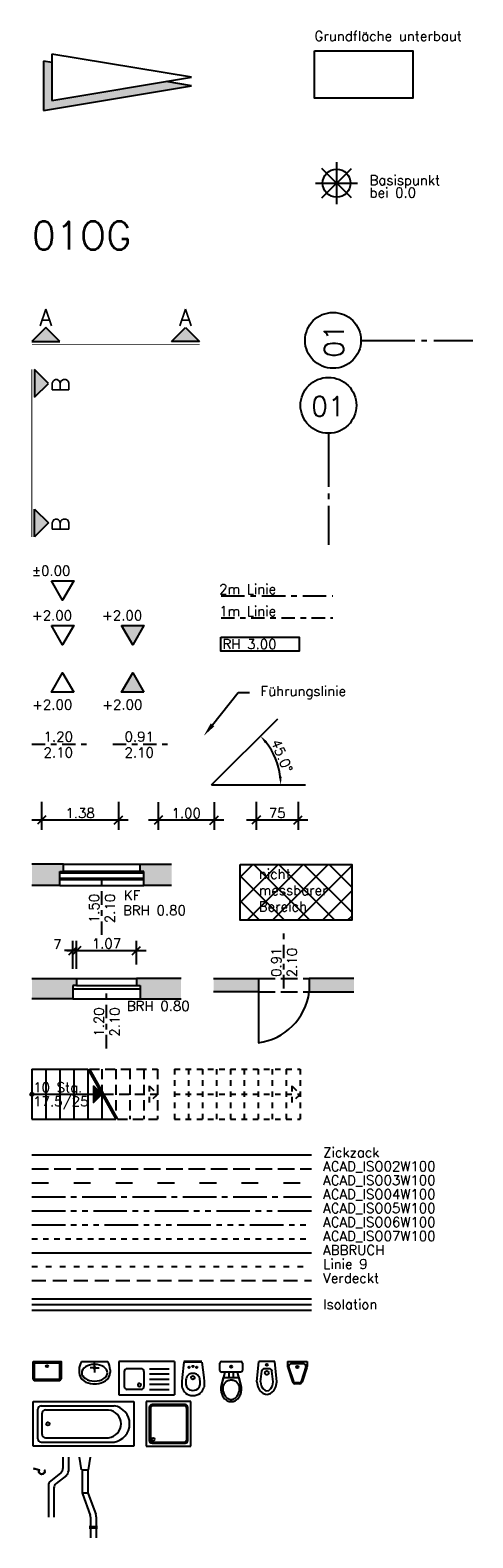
# Model space of a CAD drawing. Header units: metres. Extents: x -17.5 to -9.5, y -1.7 to 25.3.
import ezdxf
from ezdxf import colors
from ezdxf.entities.mleader import LeaderData, LeaderLine
from ezdxf.lldxf.tags import DXFTag
from ezdxf.math import Vec2, Vec3

# ---------------------------------------------------------------- set-up
doc = ezdxf.new("R2010")
doc.units = ezdxf.units.M
doc.header["$PDMODE"] = 35
doc.header["$PDSIZE"] = -10
for name, pattern in [('ACAD_ISO02W100', [15, 12, -3]), ('ACAD_ISO03W100', [30, 12, -18]), ('ACAD_ISO04W100', [30, 24, -3, 0, -3]), ('ACAD_ISO05W100', [33, 24, -3, 0, -3, 0, -3]), ('ACAD_ISO06W100', [36, 24, -3, 0, -3, 0, -3, 0, -3]), ('ACAD_ISO07W100', [3, 0, -3]), ('ACAD_ISO10W100', [18.5, 12, -3, 0.5, -3]), ('AUSGEZOGEN', [0]), ('LINIE_9', [0.2, 0.05, -0.15]), ('VERDECKT', [0.375, 0.25, -0.125])]:
    doc.linetypes.add(name, pattern=pattern)
doc.layers.get('0').update_dxf_attribs({"linetype": 'CONTINUOUS'})
doc.layers.get('Defpoints').update_dxf_attribs({"linetype": 'CONTINUOUS'})
for name, color, linetype in [('A_ABBRUCH', 51, 'ABBRUCH'), ('A_ACHSE', 8, 'ACAD_ISO10W100'), ('A_BEMASZUNG', 9, 'CONTINUOUS'), ('A_DACH', 7, 'CONTINUOUS'), ('A_DETAIL', 7, 'CONTINUOUS'), ('A_FENSTER', 4, 'CONTINUOUS'), ('A_GRUNDFLAECHE_UNTERBAUT', 7, 'CONTINUOUS'), ('A_NORDPFEIL', 7, 'CONTINUOUS'), ('A_SCHNITT', 7, 'ACAD_ISO10W100'), ('A_SCHRAFFUR', 8, 'CONTINUOUS'), ('A_STUERZE', 8, 'ACAD_ISO02W100'), ('A_TEXT_ALLG', 7, 'CONTINUOUS'), ('A_TREPPE', 6, 'CONTINUOUS'), ('A_TUER', 6, 'CONTINUOUS'), ('A_WAND', 5, 'CONTINUOUS'), ('S_EINRICHTUNG', 134, 'CONTINUOUS')]:
    doc.layers.add(name, color=color, linetype=linetype)
doc.layers.add('A_KONSTRUKTIONSLINIEN', color=7, linetype='CONTINUOUS', plot=False)
doc.styles.add('Romans', font='romans.shx')
tags = doc.linetypes.add('ABBRUCH', pattern='A,5,-1.2,["x",Standard,S=2.54,R=0,X=-0.85,Y=-0.85],-1.2', length=7.4).pattern_tags.tags
tags[6] = DXFTag(74, 10)
doc.linetypes.add('ISOLATION', pattern='A,0.00254,-2.54,[134,ltypeshp.shx,S=2.54,R=0,X=-2.54,Y=0],-5.08,[134,ltypeshp.shx,S=2.54,R=180,X=2.54,Y=0],-2.54', length=10.16254)
doc.linetypes.add('ZICKZACK', pattern='A,0.00254,-5.08,[131,ltypeshp.shx,S=5.08,R=0,X=-5.08,Y=0],-10.16,[131,ltypeshp.shx,S=5.08,R=180,X=5.08,Y=0],-5.08', length=20.32254)
doc.dimstyles.new('Bem_100_cm', dxfattribs={"dimscale": 0.05, "dimtxt": 3.5, "dimasz": 3, "dimexe": 3.5, "dimexo": 5, "dimgap": 0.75, "dimtad": 1, "dimdec": 0, "dimrnd": 0.005, "dimzin": 4, "dimdsep": 46, "dimtxsty": 'Romans', "dimblk": 'OBLIQUE', "dimcen": 2.5, "dimdle": 3.5, "dimclrd": 256, "dimclre": 256, "dimclrt": 256, "dimadec": 1, "dimazin": 0, "dimtfac": 5, "dimtdec": 0, "dimtix": 1, "dimtmove": 2, "dimatfit": 2, "dimfxl": 0, "dimtolj": 1, "dimlwd": -1, "dimlwe": -1, "dimarcsym": 0})
doc.dimstyles.new('Bem_100_m', dxfattribs={"dimscale": 0.05, "dimtxt": 3.5, "dimasz": 3, "dimexe": 3.5, "dimexo": 5, "dimgap": 0.75, "dimtad": 1, "dimrnd": 0.0005, "dimzin": 4, "dimdsep": 46, "dimtxsty": 'Romans', "dimblk": 'OBLIQUE', "dimcen": 2.5, "dimdle": 3.5, "dimclrd": 256, "dimclre": 256, "dimclrt": 256, "dimadec": 1, "dimazin": 0, "dimtfac": 5, "dimtix": 1, "dimtmove": 2, "dimatfit": 2, "dimfxl": 0, "dimtolj": 1, "dimlwd": -1, "dimlwe": -1, "dimarcsym": 0})
doc.dimstyles.new('Winkel_m', dxfattribs={"dimscale": 0.05, "dimtxt": 3.5, "dimasz": 3, "dimexe": 3.5, "dimexo": 5, "dimgap": 0.75, "dimtad": 1, "dimrnd": 0.0005, "dimzin": 4, "dimdsep": 46, "dimtxsty": 'Romans', "dimcen": 2.5, "dimdle": 3.5, "dimclrd": 256, "dimclre": 256, "dimclrt": 256, "dimadec": 1, "dimazin": 0, "dimtfac": 5, "dimtix": 1, "dimtmove": 2, "dimatfit": 2, "dimfxl": 0, "dimtolj": 1, "dimlwd": -1, "dimlwe": -1, "dimarcsym": 0})

# ---------------------------------------------------------------- blocks, each defined once
blk = doc.blocks.new('Nordpfeil')
at = {"lineweight": 25}
blk.add_hatch(color=256, dxfattribs=at).paths.add_polyline_path([(4.42, 26.5), (3.66, 21.94), (7.06, 1.5), (0.25, 1.5), (0, 0), (8.83, 0)])
for p, q in [((2.9, 26.5), (-1.27, 1.5)), ((7.06, 1.5), (2.9, 26.5)), ((4.42, 26.5), (3.66, 21.94)), ((8.83, 0), (4.42, 26.5)), ((-1.27, 1.5), (7.06, 1.5)), ((0.25, 1.5), (0, 0)), ((0, 0), (8.83, 0))]:
    blk.add_line(p, q, dxfattribs=at)
blk = doc.blocks.new('Kote0.00')
at = {"flags": 128}
blk.add_lwpolyline([(-0.2, 0.346), (0.2, 0.346), (0, 0)], close=True, dxfattribs=at)
at = {"style": 'Romans'}
blk.add_attdef('HÖHENKOTE', (-0.551, 0.44), '', height=0.2, dxfattribs=at)
blk = doc.blocks.new('Kote_o')
at = {"flags": 128}
blk.add_lwpolyline([(-0.2, 0.346), (0.2, 0.346), (0, 0)], close=True, dxfattribs=at)
at = {"style": 'Romans'}
blk.add_attdef('HÖHENKOTE', (-0.551, 0.44), '', height=0.2, dxfattribs=at)
blk = doc.blocks.new('Kote_o_roh')
blk.add_hatch(color=256).paths.add_polyline_path([(0.2, 0.346), (-0.2, 0.346), (0, 0)])
at = {"flags": 128}
blk.add_lwpolyline([(-0.2, 0.346), (0.2, 0.346), (0, 0)], close=True, dxfattribs=at)
at = {"style": 'Romans'}
blk.add_attdef('HÖHENKOTE', (-0.551, 0.44), '', height=0.2, dxfattribs=at)
blk = doc.blocks.new('Kote_u')
at = {"flags": 128}
blk.add_lwpolyline([(0.2, -0.346), (-0.2, -0.346), (0, 0)], close=True, dxfattribs=at)
at = {"style": 'Romans'}
blk.add_attdef('HÖHENKOTE', (-0.549, -0.657), '', height=0.2, dxfattribs=at)
blk = doc.blocks.new('Kote_u_roh')
blk.add_hatch(color=256).paths.add_polyline_path([(0, 0), (-0.2, -0.346), (0.2, -0.346)])
at = {"flags": 128}
blk.add_lwpolyline([(0.2, -0.346), (-0.2, -0.346), (0, 0)], close=True, dxfattribs=at)
at = {"style": 'Romans'}
blk.add_attdef('HÖHENKOTE', (-0.549, -0.657), '', height=0.2, dxfattribs=at)
blk = doc.blocks.new('_Oblique')
at = {"color": 0, "linetype": 'ByBlock', "lineweight": -2}
blk.add_line((-0.5, -0.5), (0.5, 0.5), dxfattribs=at)
blk = doc.blocks.new('*D21')
at = {"layer": 'A_BEMASZUNG'}
for p, q in [((-17.257, 11.439), (-17.257, 10.939)), ((-15.882, 11.439), (-15.882, 10.939)), ((-15.707, 11.114), (-17.432, 11.114))]:
    blk.add_line(p, q, dxfattribs=at)
at = {"layer": 'Defpoints', "color": 0}
for p in [(-17.257, 12.35), (-15.882, 12.35), (-17.257, 11.114)]:
    blk.add_point(p, dxfattribs=at)
at = {"layer": 'A_BEMASZUNG', "xscale": 0.15, "yscale": 0.15, "zscale": 0.15, "rotation": 180}
blk.add_blockref('_Oblique', (-17.257, 11.114), dxfattribs=at)
at = {"layer": 'A_BEMASZUNG', "xscale": 0.15, "yscale": 0.15, "zscale": 0.15}
blk.add_blockref('_Oblique', (-15.882, 11.114), dxfattribs=at)
at = {"layer": 'A_BEMASZUNG', "insert": (-16.569, 11.239), "char_height": 0.175, "attachment_point": 5, "style": 'Romans'}
blk.add_mtext('\\A1;1.38', dxfattribs=at)
blk = doc.blocks.new('2m Linie')
at = {"linetype": 'ACAD_ISO10W100', "ltscale": 0.035}
blk.add_line((0, 0), (2, 0), dxfattribs=at)
at = {"style": 'Romans'}
blk.add_attdef('METERLINIEN', (-0.034, 0.035), '', height=0.175, dxfattribs=at)
blk = doc.blocks.new('1m Linie')
at = {"linetype": 'ACAD_ISO10W100', "ltscale": 0.02}
blk.add_line((0, 0), (2, 0), dxfattribs=at)
at = {"style": 'Romans'}
blk.add_attdef('METERLINIEN', (-0.034, 0.035), '', height=0.175, dxfattribs=at)
blk = doc.blocks.new('Raumhöhe')
blk.add_lwpolyline([(0, 0.25), (1.4, 0.25), (1.4, 0), (0, 0)], close=True)
at = {"style": 'Romans'}
blk.add_attdef('RAUMHÖHE', (0.028, 0.037), '', height=0.175, dxfattribs=at)
blk = doc.blocks.new('1Treppenpfeil')
blk.add_hatch(color=256).paths.add_polyline_path([(0, 0), (-0.15, 0.15), (-0.15, -0.15)])
at = {"flags": 128}
blk.add_lwpolyline([(-0.15, 0.15), (-0.15, -0.15), (0, 0)], close=True, dxfattribs=at)
blk = doc.blocks.new('1Treppenantritt')
blk.add_hatch(color=256).paths.add_polyline_path([(0.03, 0, 1), (-0.03, 0, 1)])
blk.add_circle((0, 0), 0.03)
blk = doc.blocks.new('*D23')
at = {"layer": 'A_BEMASZUNG'}
for p, q in [((-16.632, 8.528), (-16.632, 8.953)), ((-15.562, 8.528), (-15.562, 8.953)), ((-16.807, 8.778), (-15.387, 8.778))]:
    blk.add_line(p, q, dxfattribs=at)
at = {"layer": 'Defpoints', "color": 0}
for p in [(-15.562, 8.778), (-16.632, 8.278), (-15.562, 8.278)]:
    blk.add_point(p, dxfattribs=at)
at = {"layer": 'A_BEMASZUNG', "xscale": 0.15, "yscale": 0.15, "zscale": 0.15, "rotation": 180}
blk.add_blockref('_Oblique', (-16.632, 8.778), dxfattribs=at)
at = {"layer": 'A_BEMASZUNG', "xscale": 0.15, "yscale": 0.15, "zscale": 0.15}
blk.add_blockref('_Oblique', (-15.562, 8.778), dxfattribs=at)
at = {"layer": 'A_BEMASZUNG', "insert": (-16.097, 8.903), "char_height": 0.175, "attachment_point": 5, "style": 'Romans'}
blk.add_mtext('\\A1;1.07', dxfattribs=at)
blk = doc.blocks.new('*D22')
at = {"layer": 'A_BEMASZUNG'}
for p, q in [((-15.171, 11.437), (-15.171, 10.937)), ((-14.171, 11.437), (-14.171, 10.937)), ((-13.996, 11.112), (-15.346, 11.112))]:
    blk.add_line(p, q, dxfattribs=at)
at = {"layer": 'Defpoints', "color": 0}
for p in [(-15.171, 11.736), (-14.171, 11.736), (-15.171, 11.112)]:
    blk.add_point(p, dxfattribs=at)
at = {"layer": 'A_BEMASZUNG', "xscale": 0.15, "yscale": 0.15, "zscale": 0.15, "rotation": 180}
blk.add_blockref('_Oblique', (-15.171, 11.112), dxfattribs=at)
at = {"layer": 'A_BEMASZUNG', "xscale": 0.15, "yscale": 0.15, "zscale": 0.15}
blk.add_blockref('_Oblique', (-14.171, 11.112), dxfattribs=at)
at = {"layer": 'A_BEMASZUNG', "insert": (-14.671, 11.237), "char_height": 0.175, "attachment_point": 5, "style": 'Romans'}
blk.add_mtext('\\A1;1.00', dxfattribs=at)
blk = doc.blocks.new('*D24')
at = {"layer": 'A_BEMASZUNG'}
for p, q in [((-16.697, 8.453), (-16.697, 8.953)), ((-16.632, 8.453), (-16.632, 8.953)), ((-16.697, 8.778), (-16.847, 8.778)), ((-16.697, 8.778), (-16.632, 8.778)), ((-16.632, 8.778), (-16.482, 8.778))]:
    blk.add_line(p, q, dxfattribs=at)
at = {"layer": 'Defpoints', "color": 0}
for p in [(-16.632, 8.778), (-16.697, 8.153), (-16.632, 8.153)]:
    blk.add_point(p, dxfattribs=at)
at = {"layer": 'A_BEMASZUNG', "xscale": 0.15, "yscale": 0.15, "zscale": 0.15}
blk.add_blockref('_Oblique', (-16.697, 8.778), dxfattribs=at)
at = {"layer": 'A_BEMASZUNG', "xscale": 0.15, "yscale": 0.15, "zscale": 0.15, "rotation": 180}
blk.add_blockref('_Oblique', (-16.632, 8.778), dxfattribs=at)
at = {"layer": 'A_BEMASZUNG', "insert": (-16.977, 8.888), "char_height": 0.175, "attachment_point": 5, "style": 'Romans'}
blk.add_mtext('\\A1;7 ', dxfattribs=at)
blk = doc.blocks.new('Ausguss50x35')
for points in [[(-25, 0), (25, 0), (25, -30, -0.414214), (20, -35), (-20, -35, -0.414214), (-25, -30)], [(-22.5, -2.5), (22.5, -2.5), (22.5, -30, -0.414214), (20, -32.5), (-20, -32.5, -0.414214), (-22.5, -30)]]:
    blk.add_lwpolyline(points, format="xyb", close=True)
blk.add_circle((0, -8.5), 2)
blk = doc.blocks.new('Badewanne180x80')
for p, q in [((0, 80), (180, 80)), ((0, 0), (0, 80)), ((8.5, 13.5), (8.5, 66.5)), ((14.5, 72.5), (145, 72.5)), ((16, 21), (16, 59)), ((22, 65), (135, 65)), ((135, 64.9), (135, 65)), ((180, 80), (180, 0)), ((180, 0), (0, 0)), ((14.5, 7.5), (145, 7.5)), ((22, 15), (135, 15)), ((135, 15), (135, 15.1))]:
    blk.add_line(p, q)
blk.add_circle((26.5, 40), 3)
for centre, radius, start, end in [((14.5, 66.5), 6, 90, 180), ((22, 59), 6, 90, 180), ((132.3, 40), 25, 276.1023, 83.8977), ((139.8, 40), 32.9, 279.0196, 80.9804), ((14.5, 13.5), 6, 180, 270), ((22, 21), 6, 180, 270)]:
    blk.add_arc(centre, radius, start, end)
blk = doc.blocks.new('Waschtisch_55x40')
at = {"linetype": 'AUSGEZOGEN', "lineweight": 25}
for p, q in [((0.031, 0.399), (-0.031, 0.399)), ((-0.277, 0.149), (-0.276, 0.199)), ((0.236, 0), (-0.236, 0)), ((-0.018, 0.115), (-0.079, 0.115)), ((0, 0.134), (0, 0.195)), ((0, 0.097), (0, 0)), ((0.018, 0.115), (0.079, 0.115)), ((0.277, 0.149), (0.276, 0.199))]:
    blk.add_line(p, q, dxfattribs=at)
for centre, radius, start, end in [((-0.098, 0.196), 0.178, 122.7617, 179.0076), ((-0.023, 0.095), 0.304, 91.6281, 124.3308), ((0.023, 0.095), 0.304, 55.6948, 88.3719), ((0.099, 0.193), 0.182, 64.2556, 64.2584), ((0.098, 0.196), 0.178, 0.9924, 57.2383), ((0.044, 0.156), 0.321, 181.2789, 209.0615), ((0, 0.115), 0.0185, 180.0000000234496, 179.9999827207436), ((-0.044, 0.156), 0.321, 330.9385, 358.7211)]:
    blk.add_arc(centre, radius, start, end, dxfattribs=at)
blk.add_ellipse((0, 0.202), major_axis=(-0.23, 0), ratio=0.650985, start_param=6.283185, end_param=12.56637, dxfattribs=at)
blk = doc.blocks.new('WC60x40')
at = {"linetype": 'Continuous'}
for p, q in [((-20.1, 40.3), (-20, 44.6)), ((-20.1, 35.9), (-20.1, 40.3)), ((-19.4, 28.5), (-20.1, 35.9)), ((-20, 44.6), (-19.3, 47.2)), ((-16, 1), (-19.4, 28.5)), ((16, 1), (19.4, 28.5)), ((20, 44.6), (19.3, 47.2)), ((19.4, 28.5), (20.1, 35.9)), ((20.1, 40.3), (20, 44.6)), ((20.1, 35.9), (20.1, 40.3)), ((-16, 1), (16, 1)), ((-16, 0), (16, 0)), ((-1.1, 21.4), (1.2, 21.4))]:
    blk.add_line(p, q, dxfattribs=at)
for p, q in [((-15, 1), (-15, 0)), ((15, 1), (15, 0))]:
    blk.add_line(p, q)
for centre, radius in [((0, 29), 3.27), ((-6.8, 10.6), 1.31), ((0.1, 9), 1.31), ((6.8, 10.6), 1.31)]:
    blk.add_circle(centre, radius, dxfattribs=at)
for centre, radius, start, end in [((2.6, 39.8), 23.1, 133.9562, 161.2819), ((-0.2, 39.8), 21.3, 89.4606, 128.3658), ((0.2, 39.8), 21.3, 51.6339, 90.5394), ((-2.6, 39.8), 23.1, 18.7181, 46.0437), ((-0.3, 39.2), 12.6, 144.7501, 179.8396), ((26.7, 38.3), 39.7, 178.6593, 190.7505), ((0.6, 34), 13.2, 193.7678, 229.1541), ((-0.7, 40.3), 11.6, 86.3546, 148.1632), ((0.7, 40.3), 11.6, 31.8355, 93.6473), ((-0.6, 34), 13.2, 310.8472, 346.2325), ((0.3, 39.2), 12.6, 0.1603, 35.2497), ((-26.7, 38.3), 39.7, 349.2496, 1.3406), ((-0.3, 34.1), 12.7, 232.2947, 266.114), ((0.3, 34.1), 12.7, 273.886, 307.7053)]:
    blk.add_arc(centre, radius, start, end, dxfattribs=at)
blk = doc.blocks.new('Urinal')
for p, q in [((-17.5, 0), (-17.5, -9.2)), ((-17.5, 0), (17.5, 0)), ((17.5, 0), (17.5, -9.2)), ((-17.2, -10.8), (-8.6, -36.6)), ((-15.5, -9), (-15.5, -9.7)), ((-15.5, -9.7), (-6.7, -35.9)), ((10.5, -4), (-10.5, -4)), ((15.5, -9.7), (6.7, -35.9)), ((17.2, -10.8), (8.6, -36.6)), ((15.5, -9), (15.5, -9.7)), ((3.9, -38), (-3.9, -38)), ((3.9, -40), (-3.9, -40))]:
    blk.add_line(p, q)
blk.add_circle((0, -10), 2)
for centre, radius, start, end in [((-12.5, -9.2), 5, 180, 198.4349), ((-10.5, -9), 5, 90, 180), ((10.5, -9), 5, 0, 90), ((12.5, -9.2), 5, 341.5651, 0), ((-3.9, -35), 5, 198.4349, 270), ((-3.9, -35), 3, 198.4349, 270), ((3.9, -35), 3, 270, 341.5651), ((3.9, -35), 5, 270, 341.5651)]:
    blk.add_arc(centre, radius, start, end)
blk = doc.blocks.new('Bidet')
for p, q in [((-0.177, -0.364), (-0.141, 0)), ((0.177, -0.364), (0.141, 0)), ((-0.112, -0.364), (-0.092, -0.175)), ((0.112, -0.364), (0.092, -0.175))]:
    blk.add_line(p, q)
at = {"linetype": 'Continuous'}
for p, q in [((0.141, 0), (-0.141, 0)), ((0.043, -0.13), (-0.043, -0.13)), ((-0.177, -0.364), (-0.163, -0.454)), ((-0.163, -0.454), (-0.126, -0.524)), ((-0.126, -0.524), (-0.065, -0.574)), ((-0.112, -0.364), (-0.1, -0.436)), ((-0.1, -0.436), (-0.072, -0.487)), ((-0.072, -0.487), (-0.033, -0.521)), ((-0.033, -0.521), (0, -0.529)), ((0, -0.529), (0.033, -0.521)), ((0.033, -0.521), (0.072, -0.487)), ((0.065, -0.574), (0.126, -0.524)), ((0.072, -0.487), (0.1, -0.436)), ((0.1, -0.436), (0.112, -0.364)), ((0.126, -0.524), (0.163, -0.454)), ((0.163, -0.454), (0.177, -0.364)), ((-0.065, -0.574), (0, -0.59)), ((0, -0.59), (0.065, -0.574))]:
    blk.add_line(p, q, dxfattribs=at)
for centre, radius in [((0, -0.205), 0.035), ((0, -0.06), 0.0175)]:
    blk.add_circle(centre, radius)
for centre, start, end in [((-0.043, -0.18), 90, 174.2321), ((0.043, -0.18), 5.7679, 90)]:
    blk.add_arc(centre, 0.05, start, end)
blk = doc.blocks.new('WC-Spülk')
for p, q in [((43, 14.1), (28.5, 18)), ((53, 11.5), (28.5, 18)), ((43, 14.1), (43, -14.1)), ((53, 4), (43, 4)), ((43, 2), (43, -2)), ((53, -2), (53, 2)), ((28.5, -18), (53, -11.5)), ((28.5, -18), (43, -14.1)), ((43, -4), (53, -4))]:
    blk.add_line(p, q)
at = {"linetype": 'AUSGEZOGEN'}
for p, q in [((53, -17), (53, 17)), ((53, -17), (53, 17)), ((56, 20), (69, 20)), ((56, 20), (69, 20)), ((72, 17), (72, -17)), ((72, 17), (72, -17)), ((69, -20), (56, -20)), ((69, -20), (56, -20))]:
    blk.add_line(p, q, dxfattribs=at)
for points in [[(28.5, 18, 0.04851), (23, 18.5, 0.080575), (14, 17, 0.089181), (6.7, 13.1, 0.104847), (1.7, 6.9, 0.119451), (0, 0, 0.119451), (1.7, -6.9, 0.104847), (6.7, -13.1, 0.089181), (14, -17, 0.080575), (23, -18.5, 0.080575)], [(28.5, 18, 0.04851), (23, 18.5, 0.080575), (14, 17, 0.089181), (6.7, 13.1, 0.104847), (1.7, 6.9, 0.119451), (0, 0, 0.119451), (1.7, -6.9, 0.104847), (6.7, -13.1, 0.089181), (14, -17, 0.080575), (23, -18.5, 0.080575)], [(24.4, 15, 0.073704), (16.4, 13.8, 0.084553), (10, 10.6, 0.106397), (5.4, 5.5, 0.129495), (3.9, 0, 0.129495), (5.4, -5.5, 0.106397), (10, -10.6, 0.084553), (16.4, -13.8, 0.073704), (24.4, -15, 0.073704)], [(38.4, 0, 0.092488), (37.4, 5.8, 0.095798), (34.3, 10.6, 0.100885), (29.8, 13.9, 0.104803), (24.4, 15, 0.104803)], [(24.4, -15, 0.104803), (29.8, -13.9, 0.100885), (34.3, -10.6, 0.095798), (37.4, -5.8, 0.092488), (38.4, 0, 0.092488)], [(23, -18.5, 0.04851), (28.5, -18, 0.000008)], [(23, -18.5, 0.04851), (28.5, -18, 0.000008)]]:
    blk.add_lwpolyline(points, format="xyb")
blk.add_circle((62.5, 0), 2)
for centre, start, end in [((56, 17), 90, 180), ((56, 17), 90, 180), ((69, 17), 0, 90), ((69, 17), 0, 90), ((56, -17), 180, 270), ((56, -17), 180, 270), ((69, -17), 270, 0), ((69, -17), 270, 0)]:
    blk.add_arc(centre, 3, start, end, dxfattribs=at)
blk = doc.blocks.new('Dusche80x80')
for p, q in [((80, 80), (0, 80)), ((80, 80), (0, 80)), ((0, 80), (0, 0)), ((0, 80), (0, 0)), ((5.5, 69.5), (5.5, 10.5)), ((7.5, 67.5), (7.5, 12.5)), ((69.5, 74.5), (10.5, 74.5)), ((67.5, 72.5), (12.5, 72.5)), ((72.5, 12.5), (72.5, 67.5)), ((74.5, 10.5), (74.5, 69.5)), ((80, 0), (80, 80)), ((80, 0), (80, 80)), ((0, 0), (80, 0)), ((0, 0), (80, 0)), ((10.5, 5.5), (69.5, 5.5)), ((12.5, 7.5), (67.5, 7.5))]:
    blk.add_line(p, q)
blk.add_circle((12.5, 12.5), 2.6)
for centre, start, end in [((10.5, 69.5), 90, 180), ((12.5, 67.5), 90, 180), ((67.5, 67.5), 0, 90), ((69.5, 69.5), 0, 90), ((10.5, 10.5), 180, 270), ((12.5, 12.5), 180, 270), ((67.5, 12.5), 270, 0), ((69.5, 10.5), 270, 0)]:
    blk.add_arc(centre, 5, start, end)
blk = doc.blocks.new('Spuele')
for p, q in [((1, 0), (0, 0)), ((0, 0), (0, -0.6)), ((1, 0), (1, -0.6)), ((1, 0), (1, -0.6)), ((0.551, -0.13), (0.9, -0.13)), ((0.551, -0.222), (0.9, -0.222)), ((0.551, -0.315), (0.9, -0.315)), ((0.551, -0.408), (0.9, -0.408)), ((0.551, -0.5), (0.9, -0.5)), ((0, -0.6), (1, -0.6))]:
    blk.add_line(p, q)
at = {"linetype": 'ByBlock'}
for p, q in [((0.101, -0.18), (0.101, -0.45)), ((0.401, -0.13), (0.151, -0.13)), ((0.451, -0.18), (0.451, -0.45)), ((0.401, -0.5), (0.151, -0.5))]:
    blk.add_line(p, q, dxfattribs=at)
for centre, radius, start, end in [((0.151, -0.18), 0.05, 90, 180), ((0.401, -0.18), 0.05, 0, 90), ((0.151, -0.45), 0.05, 180, 270), ((0.371, -0.42), 0.03, 90, 270), ((0.371, -0.42), 0.03, 270, 90), ((0.401, -0.45), 0.05, 270, 0)]:
    blk.add_arc(centre, radius, start, end, dxfattribs=at)
blk = doc.blocks.new('*D25')
at = {"layer": 'A_BEMASZUNG'}
for p, q in [((-13.42, 11.439), (-13.42, 10.939)), ((-12.67, 11.439), (-12.67, 10.939)), ((-12.495, 11.114), (-13.595, 11.114))]:
    blk.add_line(p, q, dxfattribs=at)
at = {"layer": 'Defpoints', "color": 0}
for p in [(-13.42, 11.738), (-12.67, 11.738), (-13.42, 11.114)]:
    blk.add_point(p, dxfattribs=at)
at = {"layer": 'A_BEMASZUNG', "xscale": 0.15, "yscale": 0.15, "zscale": 0.15, "rotation": 180}
blk.add_blockref('_Oblique', (-13.42, 11.114), dxfattribs=at)
at = {"layer": 'A_BEMASZUNG', "xscale": 0.15, "yscale": 0.15, "zscale": 0.15}
blk.add_blockref('_Oblique', (-12.67, 11.114), dxfattribs=at)
at = {"layer": 'A_BEMASZUNG', "insert": (-13.045, 11.239), "char_height": 0.175, "attachment_point": 5, "style": 'Romans'}
blk.add_mtext('\\A1;75 ', dxfattribs=at)
blk = doc.blocks.new('Achse')
blk.add_circle((0, 0.5), 0.5)
at = {"style": 'Romans'}
blk.add_attdef('ACHSE', (-0.308, 0.308), '', height=0.35, dxfattribs=at)
blk = doc.blocks.new('Dachrinne')
at = {"flags": 128}
for points in [[(0.209, -0.036, 0.842832), (0.198, -0.037, -1.350847), (0.1, -0.025), (0, 0)], [(0.214, -0.034, 0.868031), (0.193, -0.038, -1.453695), (0.107, -0.022), (0.001, 0.005)]]:
    blk.add_lwpolyline(points, format="xyb", dxfattribs=at)
blk = doc.blocks.new('Dachrinne_1')
at = {"layer": 'A_DACH'}
for p, q in [((-0.258, -0.504), (-0.258, -1.073)), ((-0.037, -0.279), (-0.22, -0.426)), ((0.063, -0.324), (-0.12, -0.471)), ((-0.158, -0.549), (-0.158, -1.073))]:
    blk.add_line(p, q, dxfattribs=at)
for centre in [(-0.158, -0.504), (-0.058, -0.549)]:
    blk.add_arc(centre, 0.1, 128.7644, 180, dxfattribs=at)
at = {"layer": 'A_DETAIL'}
for p, q in [((0, 0), (0, -0.201)), ((0.1, 0), (0.1, -0.246))]:
    blk.add_line(p, q, dxfattribs=at)
for centre in [(-0.1, -0.201), (0, -0.246)]:
    blk.add_arc(centre, 0.1, 308.7644, 0, dxfattribs=at)
blk = doc.blocks.new('Dachrinne_2')
for p, q in [((0.035, -0.225), (0, 0)), ((0.19, 0), (0.155, -0.225)), ((0.035, -0.225), (0.155, -0.225)), ((0.045, -0.225), (0.045, -0.622)), ((0.145, -0.225), (0.145, -0.621)), ((0.147, -0.64), (0.047, -0.64)), ((0.051, -0.656), (0.189, -1.037)), ((0.151, -0.657), (0.289, -1.02)), ((0.195, -1.071), (0.195, -1.442)), ((0.295, -1.07), (0.295, -1.442)), ((0.168, -1.241), (0.322, -1.241)), ((0.168, -1.261), (0.322, -1.261))]:
    blk.add_line(p, q)
for centre, start, end in [((0.145, -0.622), 180, 199.9188), ((0.245, -0.621), 180, 200.7249), ((0.095, -1.071), 0, 19.9188), ((0.195, -1.056), 355.9909, 20.7249), ((0.395, -1.07), 175.9909, 180)]:
    blk.add_arc(centre, 0.1, start, end)
blk = doc.blocks.new('Nullpunkt')
for p, q in [((0, 0.375), (0, -0.375)), ((-0.375, 0), (0.375, 0)), ((-0.265, -0.265), (0.265, 0.265)), ((0.265, -0.265), (-0.265, 0.265))]:
    blk.add_line(p, q)
blk.add_circle((0, 0), 0.25)
blk = doc.blocks.new('Achse_V')
blk.add_circle((-0.5, 0), 0.5)
at = {"style": 'Romans'}
blk.add_attdef('ACHSE', (-0.308, -0.308), '', height=0.35, rotation=90, dxfattribs=at)
blk = doc.blocks.new('*D44')
at = {"layer": 'A_BEMASZUNG'}
blk.add_line((-13.219, 12.741), (-13.342, 12.617), dxfattribs=at)
blk.add_arc((-14.218, 11.742), 1.238, 6.9468, 38.0532, dxfattribs=at)
for points in [[(-13.262, 12.488), (-13.224, 12.522), (-13.342, 12.617)], [(-12.964, 11.893), (-13.014, 11.89), (-12.98, 11.742)]]:
    blk.add_solid(points, dxfattribs=at)
at = {"layer": 'Defpoints', "color": 0}
for p in [(-13.511, 12.449), (-13.022, 12.062), (-14.218, 11.742), (-14.218, 11.742), (-12.54, 11.742)]:
    blk.add_point(p, dxfattribs=at)
at = {"layer": 'A_BEMASZUNG', "insert": (-12.959, 12.264), "char_height": 0.175, "attachment_point": 5, "rotation": 292.5, "style": 'Romans'}
blk.add_mtext('\\A1;45.0°', dxfattribs=at)

msp = doc.modelspace()

# ---------------------------------------------------------------- hatches: boundary and pattern name
at = {"layer": 'A_SCHNITT'}
for points in [[(-17.432, 19.681), (-16.932, 19.681), (-17.182, 19.931)], [(-14.682, 19.931), (-14.932, 19.681), (-14.432, 19.681)], [(-17.382, 19.183), (-17.382, 18.683), (-17.132, 18.933)], [(-17.132, 16.433), (-17.382, 16.683), (-17.382, 16.183)]]:
    msp.add_hatch(color=256, dxfattribs=at).paths.add_polyline_path(points)
at = {"layer": 'A_SCHRAFFUR', "linetype": 'ISOLATION'}
h = msp.add_hatch(color=253, dxfattribs=at)
h.paths.add_polyline_path([(-16.932, 10.195), (-16.867, 10.195), (-16.867, 10.325), (-17.432, 10.325), (-17.432, 9.945), (-16.932, 9.945)])
h.paths.add_polyline_path([(-14.932, 10.325), (-15.497, 10.325), (-15.497, 10.195), (-15.432, 10.195), (-15.432, 9.945), (-14.932, 9.945)])
at = {"layer": 'A_SCHRAFFUR'}
h = msp.add_hatch(dxfattribs=at)
h.set_pattern_fill('ANSI37', color=256, scale=0.1)
h.paths.add_polyline_path([(-13.708, 10.32), (-13.708, 9.32), (-11.708, 9.32), (-11.708, 10.32)])
h = msp.add_hatch(color=253, dxfattribs=at)
h.paths.add_polyline_path([(-14.762, 8.278), (-15.562, 8.278), (-15.562, 8.153), (-15.497, 8.153), (-15.497, 7.913), (-14.762, 7.913)])
h.paths.add_polyline_path([(-16.632, 8.278), (-17.432, 8.278), (-17.432, 7.913), (-16.697, 7.913), (-16.697, 8.153), (-16.632, 8.153)])
at = {"layer": 'A_SCHRAFFUR', "linetype": 'ISOLATION'}
h = msp.add_hatch(color=253, dxfattribs=at)
h.paths.add_polyline_path([(-13.381, 8.278), (-14.181, 8.278), (-14.181, 8.038), (-13.381, 8.038)])
h.paths.add_polyline_path([(-11.671, 8.278), (-12.471, 8.278), (-12.471, 8.038), (-11.671, 8.038)])

# ---------------------------------------------------------------- linework, layer by layer
at = {"linetype": 'ZICKZACK', "ltscale": 0.025}
msp.add_line((-17.432, 5.118), (-12.432, 5.118), dxfattribs=at)
at = {"linetype": 'ACAD_ISO02W100', "ltscale": 0.025}
msp.add_line((-17.432, 4.868), (-12.432, 4.868), dxfattribs=at)
at = {"linetype": 'ACAD_ISO03W100', "ltscale": 0.025}
msp.add_line((-17.432, 4.618), (-12.432, 4.618), dxfattribs=at)
at = {"linetype": 'ACAD_ISO04W100', "ltscale": 0.025}
msp.add_line((-17.432, 4.368), (-12.432, 4.368), dxfattribs=at)
at = {"linetype": 'ACAD_ISO05W100', "ltscale": 0.025}
msp.add_line((-17.432, 4.118), (-12.432, 4.118), dxfattribs=at)
at = {"linetype": 'ACAD_ISO06W100', "ltscale": 0.025}
msp.add_line((-17.432, 3.868), (-12.432, 3.868), dxfattribs=at)
at = {"linetype": 'ACAD_ISO07W100', "ltscale": 0.025}
msp.add_line((-17.432, 3.618), (-12.432, 3.618), dxfattribs=at)
at = {"linetype": 'LINIE_9'}
msp.add_line((-17.432, 3.118), (-12.432, 3.118), dxfattribs=at)
at = {"linetype": 'VERDECKT'}
msp.add_line((-17.432, 2.868), (-12.432, 2.868), dxfattribs=at)
for p, q in [((-17.432, 2.54), (-12.432, 2.54)), ((-17.432, 2.34), (-12.432, 2.34))]:
    msp.add_line(p, q)
at = {"linetype": 'ISOLATION', "ltscale": 0.0095}
msp.add_line((-17.432, 2.44), (-12.432, 2.44), dxfattribs=at)
at = {"layer": 'A_ABBRUCH', "linetype": 'ABBRUCH', "ltscale": 0.1}
msp.add_line((-17.432, 3.368), (-12.432, 3.368), dxfattribs=at)
at = {"layer": 'A_ACHSE', "linetype": 'ACAD_ISO04W100', "ltscale": 0.04}
for p, q in [((-11.545, 19.702), (-9.545, 19.702)), ((-12.127, 18.039), (-12.127, 16.039))]:
    msp.add_line(p, q, dxfattribs=at)
at = {"layer": 'A_BEMASZUNG'}
for q in [(-13.032, 12.928), (-12.54, 11.742)]:
    msp.add_line((-14.218, 11.742), q, dxfattribs=at)
at = {"layer": 'A_BEMASZUNG', "linetype": 'ACAD_ISO10W100', "ltscale": 0.02}
for p, q in [((-17.432, 12.472), (-16.432, 12.472)), ((-15.984, 12.471), (-14.984, 12.471)), ((-16.182, 9.058), (-16.182, 10.058)), ((-12.926, 8.101), (-12.926, 9.101)), ((-16.097, 7.026), (-16.097, 8.026))]:
    msp.add_line(p, q, dxfattribs=at)
at = {"layer": 'A_FENSTER'}
for p, q in [((-16.867, 10.325), (-15.497, 10.325)), ((-16.932, 10.17), (-15.432, 10.17)), ((-15.432, 10.07), (-16.932, 10.07)), ((-15.432, 10.045), (-16.932, 10.045)), ((-15.497, 10.195), (-16.867, 10.195)), ((-16.932, 9.945), (-15.432, 9.945)), ((-16.632, 8.278), (-15.562, 8.278)), ((-16.632, 8.153), (-15.562, 8.153)), ((-16.697, 8.093), (-15.497, 8.093)), ((-16.697, 7.913), (-15.497, 7.913))]:
    msp.add_line(p, q, dxfattribs=at)
at = {"layer": 'A_GRUNDFLAECHE_UNTERBAUT'}
msp.add_lwpolyline([(-12.379, 24.884), (-10.617, 24.884), (-10.617, 24.038), (-12.379, 24.038)], close=True, dxfattribs=at)
at = {"layer": 'A_SCHNITT', "flags": 128}
for points in [[(-17.432, 19.681), (-16.932, 19.681), (-17.182, 19.931)], [(-14.432, 19.681), (-14.932, 19.681), (-14.682, 19.931)], [(-17.382, 19.183), (-17.382, 18.683), (-17.132, 18.933)], [(-17.382, 16.183), (-17.382, 16.683), (-17.132, 16.433)]]:
    msp.add_lwpolyline(points, close=True, dxfattribs=at)
at = {"layer": 'A_SCHNITT', "ltscale": 0.05, "const_width": 0.015, "flags": 128}
for points in [[(-17.432, 19.631), (-14.432, 19.631)], [(-17.432, 19.183), (-17.432, 16.183)]]:
    msp.add_lwpolyline(points, dxfattribs=at)
at = {"layer": 'A_SCHRAFFUR', "flags": 128}
msp.add_lwpolyline([(-13.708, 10.32), (-11.708, 10.32), (-11.708, 9.32), (-13.708, 9.32), (-13.708, 10.32)], dxfattribs=at)
at = {"layer": 'A_STUERZE', "ltscale": 0.025}
for p, q in [((-13.381, 8.278), (-12.471, 8.278)), ((-13.381, 8.038), (-12.471, 8.038))]:
    msp.add_line(p, q, dxfattribs=at)
at = {"layer": 'A_TREPPE'}
for p, q in [((-17.432, 6.656), (-17.432, 5.756)), ((-17.432, 6.656), (-16.432, 6.656)), ((-17.182, 6.656), (-17.182, 5.756)), ((-16.932, 6.656), (-16.932, 5.756)), ((-16.682, 6.656), (-16.682, 5.756)), ((-16.432, 6.656), (-16.432, 5.756)), ((-16.432, 6.656), (-15.932, 5.756)), ((-16.403, 6.656), (-15.903, 5.756)), ((-17.432, 6.206), (-16.182, 6.206)), ((-16.182, 6.206), (-16.182, 5.756)), ((-17.432, 5.756), (-15.932, 5.756))]:
    msp.add_line(p, q, dxfattribs=at)
at = {"layer": 'A_TREPPE', "linetype": 'ACAD_ISO02W100', "ltscale": 0.015}
for p, q in [((-16.403, 6.656), (-15.182, 6.656)), ((-16.182, 6.656), (-16.182, 6.257)), ((-15.932, 6.656), (-15.932, 5.807)), ((-15.682, 6.656), (-15.682, 5.756)), ((-15.432, 6.656), (-15.432, 5.756)), ((-15.182, 6.656), (-15.182, 5.756)), ((-16.153, 6.206), (-15.182, 6.206)), ((-15.903, 5.756), (-15.182, 5.756))]:
    msp.add_line(p, q, dxfattribs=at)
at = {"layer": 'A_TREPPE', "linetype": 'ACAD_ISO07W100', "ltscale": 0.01}
for p, q in [((-14.882, 6.656), (-14.882, 5.756)), ((-14.882, 6.656), (-12.632, 6.656)), ((-14.632, 6.656), (-14.632, 5.756)), ((-14.382, 6.656), (-14.382, 5.756)), ((-14.132, 6.656), (-14.132, 5.756)), ((-13.882, 6.656), (-13.882, 5.756)), ((-13.632, 6.656), (-13.632, 5.756)), ((-13.382, 6.656), (-13.382, 5.756)), ((-13.132, 6.656), (-13.132, 5.756)), ((-12.882, 6.656), (-12.882, 5.756)), ((-12.632, 6.656), (-12.632, 5.756)), ((-14.882, 6.206), (-12.632, 6.206)), ((-14.882, 5.756), (-12.632, 5.756))]:
    msp.add_line(p, q, dxfattribs=at)
at = {"layer": 'A_TREPPE', "linetype": 'ACAD_ISO02W100', "ltscale": 0.007, "flags": 128}
msp.add_lwpolyline([(-15.332, 6.356), (-15.332, 6.056), (-15.182, 6.206)], close=True, dxfattribs=at)
at = {"layer": 'A_TREPPE', "linetype": 'ACAD_ISO07W100', "ltscale": 0.01, "flags": 128}
msp.add_lwpolyline([(-12.782, 6.356), (-12.782, 6.056), (-12.632, 6.206)], close=True, dxfattribs=at)
at = {"layer": 'A_TUER'}
msp.add_line((-13.381, 8.038), (-13.381, 7.128), dxfattribs=at)
msp.add_arc((-13.515, 8.171), 1.052, 277.3018, 352.6982, dxfattribs=at)
at = {"layer": 'A_WAND'}
for p, q in [((-16.867, 10.325), (-17.432, 10.325)), ((-16.867, 10.195), (-16.867, 10.325)), ((-15.497, 10.195), (-15.497, 10.325)), ((-15.497, 10.325), (-14.932, 10.325)), ((-16.932, 9.945), (-16.932, 10.195)), ((-16.932, 10.195), (-16.867, 10.195)), ((-15.432, 10.195), (-15.497, 10.195)), ((-15.432, 9.945), (-15.432, 10.195)), ((-16.932, 9.945), (-17.432, 9.945)), ((-14.932, 9.945), (-15.432, 9.945)), ((-17.432, 8.278), (-16.632, 8.278)), ((-16.632, 8.153), (-16.697, 8.153)), ((-16.697, 8.153), (-16.697, 7.913)), ((-16.632, 8.278), (-16.632, 8.153)), ((-14.762, 8.278), (-15.562, 8.278)), ((-15.562, 8.278), (-15.562, 8.153)), ((-15.562, 8.153), (-15.497, 8.153)), ((-15.497, 8.153), (-15.497, 7.913)), ((-14.181, 8.278), (-13.381, 8.278)), ((-13.381, 8.278), (-13.381, 8.038)), ((-11.671, 8.278), (-12.471, 8.278)), ((-12.471, 8.278), (-12.471, 8.038)), ((-16.697, 7.913), (-17.432, 7.913)), ((-15.497, 7.913), (-14.762, 7.913)), ((-13.381, 8.038), (-14.181, 8.038)), ((-12.471, 8.038), (-11.671, 8.038))]:
    msp.add_line(p, q, dxfattribs=at)

# ---------------------------------------------------------------- block references
for name, p in [('Dachrinne_1', (-16.878, -0.295)), ('Dachrinne_2', (-16.577, -0.295))]:
    msp.add_blockref(name, p)
at = {"layer": 'A_ACHSE', "linetype": 'Continuous'}
for name, p in [('Achse_V', (-11.545, 19.702)), ('Achse', (-12.127, 18.039))]:
    msp.add_blockref(name, p, dxfattribs=at).add_auto_attribs({'ACHSE': '01'})
at = {"layer": 'A_BEMASZUNG'}
ref = msp.add_blockref('Kote0.00', (-16.881, 15.049), dxfattribs=at)
ref.add_attrib('HÖHENKOTE', '%%p0.00 ', (-17.432, 15.49), dxfattribs={"layer": '0', "height": 0.175, "style": 'Romans'})
for name, p, values in [('2m Linie', (-14.048, 15.126), {'METERLINIEN': '2m Linie'}), ('1m Linie', (-14.048, 14.732), {'METERLINIEN': '1m Linie'}), ('Raumhöhe', (-14.051, 14.14), {'RAUMHÖHE': 'RH 3.00'})]:
    msp.add_blockref(name, p, dxfattribs=at).add_auto_attribs(values)
ref = msp.add_blockref('Kote_o', (-16.881, 14.249), dxfattribs=at)
ref.add_attrib('HÖHENKOTE', '+2.00', (-17.432, 14.69), dxfattribs={"layer": '0', "height": 0.175, "style": 'Romans'})
ref = msp.add_blockref('Kote_o_roh', (-15.627, 14.249), dxfattribs=at)
ref.add_attrib('HÖHENKOTE', '+2.00', (-16.178, 14.69), dxfattribs={"layer": '0', "height": 0.175, "style": 'Romans'})
ref = msp.add_blockref('Kote_u', (-16.881, 13.749), dxfattribs=at)
ref.add_attrib('HÖHENKOTE', '+2.00', (-17.429, 13.092), dxfattribs={"layer": '0', "height": 0.175, "style": 'Romans'})
ref = msp.add_blockref('Kote_u_roh', (-15.627, 13.749), dxfattribs=at)
ref.add_attrib('HÖHENKOTE', '+2.00', (-16.175, 13.092), dxfattribs={"layer": '0', "height": 0.175, "style": 'Romans'})
at = {"layer": 'A_DETAIL'}
msp.add_blockref('Dachrinne', (-17.401, -0.503), dxfattribs=at)
at = {"layer": 'A_KONSTRUKTIONSLINIEN'}
msp.add_blockref('Nullpunkt', (-11.982, 22.517), dxfattribs=at)
at = {"layer": 'A_NORDPFEIL', "xscale": 0.1000000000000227, "yscale": 0.1000000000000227, "zscale": 0.1000000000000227, "rotation": 270}
msp.add_blockref('Nordpfeil', (-17.226, 24.702), dxfattribs=at)
at = {"layer": 'A_TREPPE'}
for name, p in [('1Treppenantritt', (-17.432, 6.206)), ('1Treppenpfeil', (-16.182, 6.206))]:
    msp.add_blockref(name, p, dxfattribs=at)
at = {"layer": 'S_EINRICHTUNG', "xscale": 0.009999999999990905, "yscale": 0.009999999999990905, "zscale": 0.009999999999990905}
for name, p in [('Ausguss50x35', (-17.16, 1.421)), ('Urinal', (-12.684, 1.421)), ('Badewanne180x80', (-17.41, -0.097)), ('Dusche80x80', (-15.387, -0.097))]:
    msp.add_blockref(name, p, dxfattribs=at)
at = {"layer": 'S_EINRICHTUNG', "rotation": 180}
msp.add_blockref('Waschtisch_55x40', (-16.31, 1.421), dxfattribs=at)
at = {"layer": 'S_EINRICHTUNG'}
for name, p in [('Spuele', (-15.879, 1.421)), ('Bidet', (-13.229, 1.421))]:
    msp.add_blockref(name, p, dxfattribs=at)
at = {"layer": 'S_EINRICHTUNG', "xscale": 0.009999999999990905, "yscale": 0.009999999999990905, "zscale": 0.009999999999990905}
for name, p, rotation in [('WC60x40', (-14.551, 1.421), 180), ('WC-Spülk', (-13.867, 0.701), 90)]:
    msp.add_blockref(name, p, dxfattribs=dict(at, rotation=rotation))

# ---------------------------------------------------------------- texts
at = {"linetype": 'ACAD_ISO02W100', "ltscale": 0.025, "style": 'Romans'}
for s, p in [('Zickzack', (-12.221, 5.078)), ('ACAD_ISO02W100', (-12.221, 4.828)), ('ACAD_ISO03W100', (-12.221, 4.578)), ('ACAD_ISO04W100', (-12.221, 4.328)), ('ACAD_ISO05W100', (-12.221, 4.078)), ('ACAD_ISO06W100', (-12.221, 3.828)), ('ACAD_ISO07W100', (-12.221, 3.578)), ('ABBRUCH', (-12.221, 3.328)), ('Linie 9', (-12.221, 3.078)), ('Verdeckt', (-12.221, 2.828)), ('Isolation', (-12.221, 2.357))]:
    msp.add_text(s, height=0.175, dxfattribs=at).set_placement(p)
at = {"layer": 'A_BEMASZUNG', "linetype": 'ACAD_ISO02W100', "style": 'Romans'}
msp.add_text('01OG', height=0.5, dxfattribs=at).set_placement((-17.432, 21.331))
at = {"layer": 'A_BEMASZUNG', "style": 'Romans'}
for s, p in [('1.20', (-17.222, 12.52)), ('0.91', (-15.774, 12.52)), ('2.10', (-17.222, 12.237)), ('2.10', (-15.774, 12.236)), ('KF', (-15.786, 9.679)), ('BRH 0.80', (-15.802, 9.41)), ('BRH 0.80', (-15.734, 7.699))]:
    msp.add_text(s, height=0.175, dxfattribs=at).set_placement(p)
for s, p in [('1.50', (-16.23, 9.268)), ('2.10', (-15.947, 9.268)), ('0.91', (-12.973, 8.307)), ('2.10', (-12.692, 8.3)), ('1.20', (-16.145, 7.236)), ('2.10', (-15.862, 7.236))]:
    msp.add_text(s, height=0.175, rotation=90, dxfattribs=at).set_placement(p)
at = {"layer": 'A_GRUNDFLAECHE_UNTERBAUT', "style": 'Romans'}
msp.add_text('Grundfläche unterbaut', height=0.175, dxfattribs=at).set_placement((-12.376, 25.063))
at = {"layer": 'A_KONSTRUKTIONSLINIEN', "style": 'Romans'}
for s, p in [('bei 0.0', (-11.392, 22.26)), ('Basispunkt', (-11.392, 22.483))]:
    msp.add_text(s, height=0.175, dxfattribs=at).set_placement(p)
at = {"layer": 'A_SCHNITT', "style": 'Romans'}
for p in [(-17.299, 19.961), (-14.799, 19.961)]:
    msp.add_text('A', height=0.3, dxfattribs=at).set_placement(p)
for p in [(-16.768, 18.768), (-16.768, 16.268)]:
    msp.add_text('B', height=0.3, rotation=90, dxfattribs=at).set_placement(p)
at = {"layer": 'A_TEXT_ALLG', "insert": (-13.374, 10.237), "char_height": 0.175, "attachment_point": 1, "style": 'Romans'}
msp.add_mtext_dynamic_manual_height_columns('nicht messbarer Bereich', width=0.98755, gutter_width=1.75, heights=[0], dxfattribs=at)
at = {"layer": 'A_TREPPE', "style": 'Romans'}
for s, p in [('10 Stg.', (-17.408, 6.24)), ('17.5/25', (-17.409, 5.989))]:
    msp.add_text(s, height=0.175, dxfattribs=at).set_placement(p)

# ---------------------------------------------------------------- dimensions: what is measured, and where the dimension line sits
at = {"layer": 'A_BEMASZUNG'}
dim = msp.add_angular_dim_2l(base=(-13.022, 12.062), line1=((-14.218, 11.742), (-12.54, 11.742)), line2=((-14.218, 11.742), (-13.511, 12.449)), dimstyle='Winkel_m', dxfattribs=at)
dim.commit()
dim.dimension.update_dxf_attribs({"geometry": '*D44', "text_midpoint": (-12.959, 12.264)})
for base, p1, p2, dimstyle, picture, middle in [((-17.256913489, 11.113709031), (-15.881913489, 12.349730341), (-17.256913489, 12.349730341), 'Bem_100_m', '*D21', (-16.569413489, 11.238709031)), ((-13.42, 11.114), (-12.67, 11.738), (-13.42, 11.738), 'Bem_100_cm', '*D25', (-13.045, 11.239)), ((-15.562, 8.778), (-16.632, 8.278), (-15.562, 8.278), 'Bem_100_m', '*D23', (-16.097, 8.903))]:
    dim = msp.add_linear_dim(base=base, p1=p1, p2=p2, dimstyle=dimstyle, dxfattribs=at)
    dim.commit()
    dim.dimension.update_dxf_attribs({"geometry": picture, "text_midpoint": middle})
dim = msp.add_linear_dim(base=(-15.171, 11.112), p1=(-14.171, 11.736), p2=(-15.171, 11.736), dimstyle='Bem_100_m', override={"dimdec": 2}, dxfattribs=at)
dim.commit()
dim.dimension.update_dxf_attribs({"geometry": '*D22', "text_midpoint": (-14.671, 11.237)})
dim = msp.add_linear_dim(base=(-16.632, 8.778), p1=(-16.697, 8.153), p2=(-16.632, 8.153), dimstyle='Bem_100_cm', dxfattribs=at)
dim.commit()
dim.dimension.update_dxf_attribs({"geometry": '*D24', "text_midpoint": (-16.977, 8.888), "dimtype": 160})

# ---------------------------------------------------------------- leaders
ml = msp.add_multileader_mtext('Standard', dxfattribs=at)
ml.set_content('Führungslinie', color=256, style='Romans')
ml.set_leader_properties()
ml.build(insert=Vec2(0, 0))
ml.multileader.update_dxf_attribs({"text_right_attachment_type": 6, "dogleg_length": 0.2, "arrow_head_size": 0.25})
ctx = ml.context
ctx.base_point, ctx.char_height, ctx.arrow_head_size, ctx.landing_gap_size, ctx.plane_origin = Vec3(-13.542, 13.395), 0.175, 0.25, 0.2, Vec3(-14.356, 12.623)
ctx.right_attachment = 6
notes = []
notes.append((ctx, [(0, (1, 1, 0), (-13.742, 13.395), (1, 0), 0.2, [(0, [(-14.356, 12.623)], 0, [])])]))
ctx.mtext.insert, ctx.mtext.flow_direction = Vec3(-13.342, 13.511), 5
for ctx, leaders in notes:
    for number, flags, end, landing, length, lines in leaders:
        leader = LeaderData()
        leader.index, (leader.has_last_leader_line, leader.has_dogleg_vector, leader.attachment_direction) = number, flags
        leader.last_leader_point, leader.dogleg_vector, leader.dogleg_length = Vec3(end), Vec3(landing), length
        for number, points, colour, breaks in lines:
            line = LeaderLine()
            line.index, line.vertices, line.color, line.breaks = number, Vec3.list(points), colors.encode_raw_color(colour), breaks
            leader.lines.append(line)
        ctx.leaders.append(leader)

doc.saveas('drawing.dxf')
